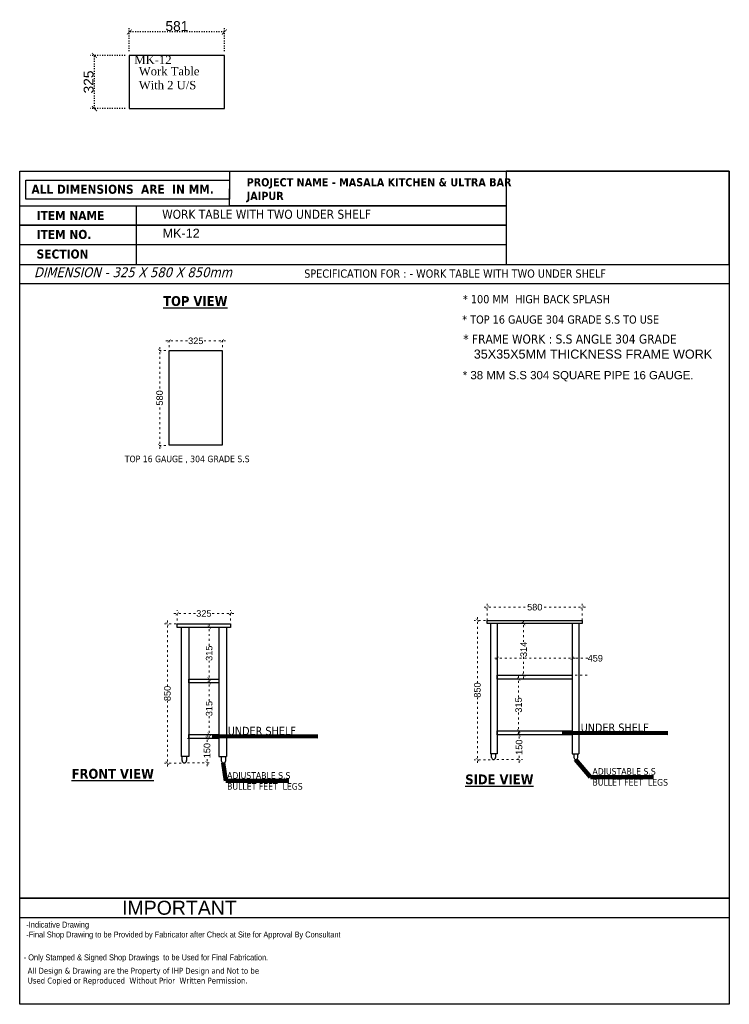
# Model space of a CAD drawing. Header units: millimetres. Extents: x 508219 to 745096, y 311341 to 352167.
# Tile 32 of 47: x 550945 to 555278, y 335450 to 341456. Entities that reach past the tile are written whole.
import ezdxf

# ---------------------------------------------------------------- set-up
doc = ezdxf.new("R2010")
doc.units = ezdxf.units.MM
doc.header["$PDMODE"] = 34
doc.linetypes.add('ACAD_ISO03W100', pattern=[30, 12, -18])
doc.layers.get('0').update_dxf_attribs({"color": 252})
doc.layers.add('A-ANNO-DIMS-30', color=7, linetype='Continuous')
doc.layers.add('EQUIPMENT', color=103, linetype='Continuous')
doc.layers.add('Equipment Name', color=7, linetype='Continuous', lineweight=0)
doc.styles.add('CKD_Dimension Text', font='BOOKOSI.TTF')
doc.styles.add('ro', font='romans.shx')
doc.styles.get("Standard").update_dxf_attribs({"font": 'arial.ttf'})
doc.styles.add('style1', font='txt.shx')
doc.styles.add('style12', font='BOOKOSI.TTF')
doc.dimstyles.new('DIM-30', dxfattribs={"dimtxt": 60, "dimasz": 30, "dimexe": 25, "dimexo": 25, "dimgap": 5, "dimtad": 1, "dimdec": 0, "dimzin": 0, "dimdsep": 46, "dimtxsty": 'Standard', "dimblk": 'ARCHTICK', "dimcen": 0.09, "dimclrd": 8, "dimclre": 8, "dimclrt": 256, "dimadec": 0, "dimazin": 0, "dimtfac": 1, "dimtdec": 0, "dimtofl": 0, "dimtmove": 0, "dimatfit": 3, "dimfxl": 0, "dimtolj": 1, "dimtzin": 0, "dimlwd": -1, "dimlwe": -1, "dimarcsym": 0})
doc.dimstyles.new('DMI (AB)', dxfattribs={"dimtxt": 60, "dimasz": 40, "dimexe": 12, "dimexo": 25, "dimgap": 1, "dimtad": 0, "dimdec": 0, "dimtxsty": 'ro', "dimblk": 'OPEN30', "dimcen": 1, "dimadec": 0, "dimazin": 0, "dimtfac": 1, "dimtdec": 0, "dimtmove": 0, "dimatfit": 3, "dimldrblk": 'OPEN30', "dimfxl": 0, "dimlwd": 15, "dimlwe": 15, "dimarcsym": 0})
doc.dimstyles.new('ISO-25', dxfattribs={"dimtxt": 40, "dimasz": 20, "dimexe": 20, "dimexo": 20, "dimtad": 0, "dimdec": 0, "dimdsep": 46, "dimtxsty": 'Standard', "dimblk": 'ARCHTICK', "dimcen": 2.5, "dimdle": 20, "dimadec": 0, "dimazin": 0, "dimtfac": 1, "dimtdec": 0, "dimtmove": 0, "dimatfit": 3, "dimfxl": 0, "dimlwd": 5, "dimlwe": 5, "dimarcsym": 0})
doc.dimstyles.get("Standard").update_dxf_attribs({"dimtxt": 0.18, "dimasz": 0.18, "dimexe": 0.18, "dimexo": 0.0625, "dimgap": 0.09, "dimtad": 0, "dimtih": 1, "dimtoh": 1, "dimdec": 4, "dimzin": 0, "dimdsep": 46, "dimtxsty": 'Standard', "dimcen": 0.09, "dimadec": 0, "dimazin": 0, "dimtfac": 1, "dimtdec": 4, "dimtofl": 0, "dimtmove": 0, "dimatfit": 3, "dimfxl": 0, "dimtolj": 1, "dimtzin": 0, "dimarcsym": 0})

# ---------------------------------------------------------------- blocks, each defined once
blk = doc.blocks.new('_ArchTick')
at = {"color": 0, "linetype": 'ByBlock', "const_width": 0.15}
blk.add_lwpolyline([(-0.5, -0.5), (0.5, 0.5)], dxfattribs=at)
blk = doc.blocks.new('*D327')
at = {"color": 0, "linetype": 'ACAD_ISO03W100', "lineweight": 5, "transparency": 16777216}
for p, q in [((551837.7204305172, 339438.7010180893), (551779.6426799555, 339438.7010180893)), ((551799.6426799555, 339458.7010180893), (551799.6426799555, 339193.4460726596)), ((551799.6426799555, 338838.7010180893), (551799.6426799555, 339103.9559635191)), ((551837.7204305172, 338858.7010180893), (551779.6426799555, 338858.7010180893))]:
    blk.add_line(p, q, dxfattribs=at)
at = {"layer": 'DEFPOINTS', "color": 0, "transparency": 16777216}
for p in [(551857.7204305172, 339438.7010180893), (551799.6426799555, 338858.7010180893), (551857.7204305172, 338858.7010180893)]:
    blk.add_point(p, dxfattribs=at)
at = {"color": 0, "lineweight": 5, "transparency": 16777216, "xscale": 20, "yscale": 20, "zscale": 20}
for p, rotation in [((551799.6426799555, 339438.7010180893), 90), ((551799.6426799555, 338858.7010180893), 270)]:
    blk.add_blockref('_ArchTick', p, dxfattribs=dict(at, rotation=rotation))
at = {"color": 0, "transparency": 16777216, "insert": (551799.6426799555, 339148.7010180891), "char_height": 40, "attachment_point": 5, "rotation": 90}
blk.add_mtext('580', dxfattribs=at)
blk = doc.blocks.new('*D334')
at = {"color": 0, "linetype": 'ACAD_ISO03W100', "lineweight": 5, "transparency": 16777216}
for p, q in [((551837.720430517, 339496.8387584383), (551975.110028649, 339496.8387584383)), ((551857.720430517, 339458.7010180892), (551857.720430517, 339516.8387584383)), ((552202.3990128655, 339496.8387584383), (552065.0094147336, 339496.8387584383)), ((552182.3990128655, 339458.7010180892), (552182.3990128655, 339516.8387584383))]:
    blk.add_line(p, q, dxfattribs=at)
at = {"layer": 'DEFPOINTS', "color": 0, "transparency": 16777216}
for p in [(551857.720430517, 339496.8387584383), (551857.720430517, 339438.7010180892), (552182.3990128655, 339438.7010180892)]:
    blk.add_point(p, dxfattribs=at)
at = {"color": 0, "lineweight": 5, "transparency": 16777216, "xscale": 20, "yscale": 20, "zscale": 20, "rotation": 180}
blk.add_blockref('_ArchTick', (551857.720430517, 339496.8387584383), dxfattribs=at)
at = {"color": 0, "lineweight": 5, "transparency": 16777216, "xscale": 20, "yscale": 20, "zscale": 20}
blk.add_blockref('_ArchTick', (552182.3990128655, 339496.8387584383), dxfattribs=at)
at = {"color": 0, "transparency": 16777216, "insert": (552020.0597216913, 339496.8387584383), "char_height": 40, "attachment_point": 5}
blk.add_mtext('325', dxfattribs=at)
blk = doc.blocks.new('_Open30')
at = {"color": 0, "linetype": 'ByBlock', "lineweight": -2}
for p, q in [((-1, 0.26794919), (0, 0)), ((0, 0), (-1, -0.26794919)), ((0, 0), (-1, 0))]:
    blk.add_line(p, q, dxfattribs=at)
blk = doc.blocks.new('*D335')
at = {"color": 0, "linetype": 'ACAD_ISO03W100', "lineweight": 5, "transparency": 16777216}
for p, q in [((553739.6232946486, 337811.8730721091), (553739.6232946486, 337411.6541595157)), ((553818.1233898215, 337791.8730721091), (553719.6232946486, 337791.8730721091)), ((553739.6232946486, 336921.8905675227), (553739.6232946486, 337322.1094801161)), ((553818.1233898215, 336941.8905675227), (553719.6232946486, 336941.8905675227))]:
    blk.add_line(p, q, dxfattribs=at)
at = {"layer": 'DEFPOINTS', "color": 0, "transparency": 16777216}
for p in [(553739.6232946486, 337791.8730721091), (553838.1233898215, 337791.8730721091), (553838.1233898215, 336941.8905675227)]:
    blk.add_point(p, dxfattribs=at)
at = {"color": 0, "lineweight": 5, "transparency": 16777216, "xscale": 20, "yscale": 20, "zscale": 20}
for p, rotation in [((553739.6232946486, 337791.8730721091), 90), ((553739.6232946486, 336941.8905675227), 270)]:
    blk.add_blockref('_ArchTick', p, dxfattribs=dict(at, rotation=rotation))
at = {"color": 0, "transparency": 16777216, "insert": (553739.6232946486, 337366.8818198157), "char_height": 40, "attachment_point": 5, "rotation": 90}
blk.add_mtext('850', dxfattribs=at)
blk = doc.blocks.new('*D328')
at = {"color": 0, "linetype": 'ACAD_ISO03W100', "lineweight": 5, "transparency": 16777216}
for p, q in [((553780.1132038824, 337872.1083806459), (554045.2074404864, 337872.1083806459)), ((553800.1132038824, 337791.8793653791), (553800.1132038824, 337892.1083806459)), ((554399.7917862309, 337872.1083806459), (554134.6975496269, 337872.1083806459)), ((554379.7917862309, 337791.8793653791), (554379.7917862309, 337892.1083806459))]:
    blk.add_line(p, q, dxfattribs=at)
at = {"layer": 'DEFPOINTS', "color": 0, "transparency": 16777216}
for p in [(553800.1132038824, 337872.1083806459), (553800.1132038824, 337771.8793653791), (554379.7917862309, 337771.8793653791)]:
    blk.add_point(p, dxfattribs=at)
at = {"color": 0, "lineweight": 5, "transparency": 16777216, "xscale": 20, "yscale": 20, "zscale": 20, "rotation": 180}
blk.add_blockref('_ArchTick', (553800.1132038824, 337872.1083806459), dxfattribs=at)
at = {"color": 0, "lineweight": 5, "transparency": 16777216, "xscale": 20, "yscale": 20, "zscale": 20}
blk.add_blockref('_ArchTick', (554379.7917862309, 337872.1083806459), dxfattribs=at)
at = {"color": 0, "transparency": 16777216, "insert": (554089.9524950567, 337872.1083806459), "char_height": 40, "attachment_point": 5}
blk.add_mtext('580', dxfattribs=at)
blk = doc.blocks.new('*D329')
at = {"color": 0, "linetype": 'ACAD_ISO03W100', "lineweight": 5, "transparency": 16777216}
for p, q in [((551930.0697625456, 337770.6711995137), (551826.9257582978, 337770.6711995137)), ((551846.9257582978, 337790.6711995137), (551846.9257582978, 337390.6743084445)), ((551846.9257582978, 336901.1327379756), (551846.9257582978, 337301.1296290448)), ((551930.0697625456, 336921.1327379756), (551826.9257582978, 336921.1327379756))]:
    blk.add_line(p, q, dxfattribs=at)
at = {"layer": 'DEFPOINTS', "color": 0, "transparency": 16777216}
for p in [(551846.9257582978, 337770.6711995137), (551950.0697625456, 337770.6711995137), (551950.0697625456, 336921.1327379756)]:
    blk.add_point(p, dxfattribs=at)
at = {"color": 0, "lineweight": 5, "transparency": 16777216, "xscale": 20, "yscale": 20, "zscale": 20}
for p, rotation in [((551846.9257582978, 337770.6711995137), 90), ((551846.9257582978, 336921.1327379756), 270)]:
    blk.add_blockref('_ArchTick', p, dxfattribs=dict(at, rotation=rotation))
at = {"color": 0, "transparency": 16777216, "insert": (551846.9257582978, 337345.9019687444), "char_height": 40, "attachment_point": 5, "rotation": 90}
blk.add_mtext('850', dxfattribs=at)
blk = doc.blocks.new('*D330')
at = {"color": 0, "linetype": 'ACAD_ISO03W100', "lineweight": 5, "transparency": 16777216}
for p, q in [((551886.9716336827, 337833.6520464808), (552024.5219406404, 337833.6520464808)), ((551906.9716336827, 337790.6711995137), (551906.9716336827, 337853.6520464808)), ((552251.9716336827, 337833.6520464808), (552114.421326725, 337833.6520464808)), ((552231.9716336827, 337790.6711995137), (552231.9716336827, 337853.6520464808))]:
    blk.add_line(p, q, dxfattribs=at)
at = {"layer": 'DEFPOINTS', "color": 0, "transparency": 16777216}
for p in [(551906.9716336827, 337833.6520464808), (551906.9716336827, 337770.6711995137), (552231.9716336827, 337770.6711995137)]:
    blk.add_point(p, dxfattribs=at)
at = {"color": 0, "lineweight": 5, "transparency": 16777216, "xscale": 20, "yscale": 20, "zscale": 20, "rotation": 180}
blk.add_blockref('_ArchTick', (551906.9716336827, 337833.6520464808), dxfattribs=at)
at = {"color": 0, "lineweight": 5, "transparency": 16777216, "xscale": 20, "yscale": 20, "zscale": 20}
blk.add_blockref('_ArchTick', (552231.9716336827, 337833.6520464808), dxfattribs=at)
at = {"color": 0, "transparency": 16777216, "insert": (552069.4716336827, 337833.6520464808), "char_height": 40, "attachment_point": 5}
blk.add_mtext('325', dxfattribs=at)
blk = doc.blocks.new('*D336')
at = {"color": 0, "linetype": 'ACAD_ISO03W100', "lineweight": 5, "transparency": 16777216}
for p, q in [((553991.4017958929, 337453.3849664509), (553991.4017958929, 337320.5874600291)), ((554189.6132038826, 337433.3849664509), (553971.4017958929, 337433.3849664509)), ((553991.4017958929, 337097.8905675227), (553991.4017958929, 337230.6880739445)), ((554069.4524950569, 337117.8905675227), (553971.4017958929, 337117.8905675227))]:
    blk.add_line(p, q, dxfattribs=at)
at = {"layer": 'DEFPOINTS', "color": 0, "transparency": 16777216}
for p in [(553991.4017958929, 337433.3849664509), (554209.6132038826, 337433.3849664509), (554089.4524950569, 337117.8905675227)]:
    blk.add_point(p, dxfattribs=at)
at = {"color": 0, "lineweight": 5, "transparency": 16777216, "xscale": 20, "yscale": 20, "zscale": 20}
for p, rotation in [((553991.4017958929, 337433.3849664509), 90), ((553991.4017958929, 337117.8905675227), 270)]:
    blk.add_blockref('_ArchTick', p, dxfattribs=dict(at, rotation=rotation))
at = {"color": 0, "transparency": 16777216, "insert": (553991.4017958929, 337275.6377669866), "char_height": 40, "attachment_point": 5, "rotation": 90}
blk.add_mtext('315', dxfattribs=at)
blk = doc.blocks.new('*D337')
at = {"color": 0, "linetype": 'ACAD_ISO03W100', "lineweight": 5, "transparency": 16777216}
for p, q in [((554069.4524950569, 337771.8793653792), (554001.9054705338, 337771.8793653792)), ((554021.9054705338, 337791.8793653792), (554021.9054705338, 337659.3499353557)), ((554021.9054705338, 337437.3849664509), (554021.9054705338, 337569.9143964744)), ((554408.9488204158, 337457.3849664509), (554001.9054705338, 337457.3849664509))]:
    blk.add_line(p, q, dxfattribs=at)
at = {"layer": 'DEFPOINTS', "color": 0, "transparency": 16777216}
for p in [(554021.9054705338, 337771.8793653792), (554089.4524950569, 337771.8793653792), (554428.9488204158, 337457.3849664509)]:
    blk.add_point(p, dxfattribs=at)
at = {"color": 0, "lineweight": 5, "transparency": 16777216, "xscale": 20, "yscale": 20, "zscale": 20}
for p, rotation in [((554021.9054705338, 337771.8793653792), 90), ((554021.9054705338, 337457.3849664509), 270)]:
    blk.add_blockref('_ArchTick', p, dxfattribs=dict(at, rotation=rotation))
at = {"color": 0, "transparency": 16777216, "insert": (554021.9054705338, 337614.6321659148), "char_height": 40, "attachment_point": 5, "rotation": 90}
blk.add_mtext('314', dxfattribs=at)
blk = doc.blocks.new('*D331')
at = {"color": 0, "linetype": 'ACAD_ISO03W100', "lineweight": 5, "transparency": 16777216}
for p, q in [((552087.0100952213, 337748.5942764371), (552081.9116252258, 337748.5942764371)), ((552101.9116252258, 337768.5942764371), (552101.9116252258, 337636.1785848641)), ((552101.9116252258, 337413.8635072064), (552101.9116252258, 337546.2791987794))]:
    blk.add_line(p, q, dxfattribs=at)
at = {"layer": 'DEFPOINTS', "color": 0, "transparency": 16777216}
for p in [(552101.9116252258, 337748.5942764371), (552107.0100952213, 337748.5942764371), (552101.9116252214, 337433.8635072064)]:
    blk.add_point(p, dxfattribs=at)
at = {"color": 0, "lineweight": 5, "transparency": 16777216, "xscale": 20, "yscale": 20, "zscale": 20}
for p, rotation in [((552101.9116252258, 337748.5942764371), 90), ((552101.9116252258, 337433.8635072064), 270)]:
    blk.add_blockref('_ArchTick', p, dxfattribs=dict(at, rotation=rotation))
at = {"color": 0, "transparency": 16777216, "insert": (552101.9116252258, 337591.2288918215), "char_height": 40, "attachment_point": 5, "rotation": 90}
blk.add_mtext('315', dxfattribs=at)
blk = doc.blocks.new('*D338')
at = {"color": 0, "linetype": 'ACAD_ISO03W100', "lineweight": 5, "transparency": 16777216}
for p, q in [((552101.911625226, 337430.8635072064), (552101.911625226, 337298.4478156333)), ((552101.911625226, 337076.1327379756), (552101.911625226, 337208.5484295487)), ((552089.5100952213, 337096.1327379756), (552121.911625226, 337096.1327379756))]:
    blk.add_line(p, q, dxfattribs=at)
at = {"layer": 'DEFPOINTS', "color": 0, "transparency": 16777216}
for p in [(552101.9116252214, 337410.8635072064), (552069.5100952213, 337096.1327379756), (552101.911625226, 337096.1327379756)]:
    blk.add_point(p, dxfattribs=at)
at = {"color": 0, "lineweight": 5, "transparency": 16777216, "xscale": 20, "yscale": 20, "zscale": 20}
for p, rotation in [((552101.911625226, 337410.8635072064), 90), ((552101.911625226, 337096.1327379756), 270)]:
    blk.add_blockref('_ArchTick', p, dxfattribs=dict(at, rotation=rotation))
at = {"color": 0, "transparency": 16777216, "insert": (552101.911625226, 337253.4981225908), "char_height": 40, "attachment_point": 5, "rotation": 90}
blk.add_mtext('315', dxfattribs=at)
blk = doc.blocks.new('*D332')
at = {"color": 0, "linetype": 'ACAD_ISO03W100', "lineweight": 5, "transparency": 16777216}
for p, q in [((552088.8486401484, 337092.1327379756), (552088.8486401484, 337039.9951186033)), ((551970.0697625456, 337072.1327379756), (552108.8486401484, 337072.1327379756)), ((551970.0697625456, 336922.1327379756), (552108.8486401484, 336922.1327379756)), ((552088.8486401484, 336902.1327379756), (552088.8486401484, 336954.2703573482))]:
    blk.add_line(p, q, dxfattribs=at)
at = {"layer": 'DEFPOINTS', "color": 0, "transparency": 16777216}
for p in [(551950.0697625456, 337072.1327379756), (552088.8486401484, 337072.1327379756), (551950.0697625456, 336922.1327379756)]:
    blk.add_point(p, dxfattribs=at)
at = {"color": 0, "lineweight": 5, "transparency": 16777216, "xscale": 20, "yscale": 20, "zscale": 20}
for p, rotation in [((552088.8486401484, 337072.1327379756), 90), ((552088.8486401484, 336922.1327379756), 270)]:
    blk.add_blockref('_ArchTick', p, dxfattribs=dict(at, rotation=rotation))
at = {"color": 0, "transparency": 16777216, "insert": (552088.8486401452, 336997.1327379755), "char_height": 40, "attachment_point": 5, "rotation": 90}
blk.add_mtext('150', dxfattribs=at)
blk = doc.blocks.new('*D333')
at = {"color": 0, "linetype": 'ACAD_ISO03W100', "lineweight": 5, "transparency": 16777216}
for p, q in [((553858.1233898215, 337092.8905675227), (554014.2831628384, 337092.8905675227)), ((553994.2831628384, 337112.8905675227), (553994.2831628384, 337060.7529481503)), ((553994.2831628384, 336922.8905675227), (553994.2831628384, 336975.0281868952)), ((553858.1233898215, 336942.8905675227), (554014.2831628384, 336942.8905675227))]:
    blk.add_line(p, q, dxfattribs=at)
at = {"layer": 'DEFPOINTS', "color": 0, "transparency": 16777216}
for p in [(553838.1233898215, 337092.8905675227), (553994.2831628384, 337092.8905675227), (553838.1233898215, 336942.8905675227)]:
    blk.add_point(p, dxfattribs=at)
at = {"color": 0, "lineweight": 5, "transparency": 16777216, "xscale": 20, "yscale": 20, "zscale": 20}
for p, rotation in [((553994.2831628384, 337092.8905675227), 90), ((553994.2831628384, 336942.8905675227), 270)]:
    blk.add_blockref('_ArchTick', p, dxfattribs=dict(at, rotation=rotation))
at = {"color": 0, "transparency": 16777216, "insert": (553994.2831628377, 337017.8905675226), "char_height": 40, "attachment_point": 5, "rotation": 90}
blk.add_mtext('150', dxfattribs=at)
blk = doc.blocks.new('*D339')
at = {"color": 0, "linetype": 'ACAD_ISO03W100', "lineweight": 5, "transparency": 16777216}
for p, q in [((554338.8106660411, 337560.2517694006), (553840.0943240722, 337560.2517694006)), ((553860.0943240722, 337557.4493422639), (553860.0943240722, 337540.2517694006)), ((554413.7933886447, 337560.2517694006), (554318.8106660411, 337560.2517694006)), ((554318.8106660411, 337557.4493422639), (554318.8106660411, 337540.2517694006))]:
    blk.add_line(p, q, dxfattribs=at)
at = {"layer": 'DEFPOINTS', "color": 0, "transparency": 16777216}
for p in [(553860.0943240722, 337577.4493422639), (554318.8106660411, 337577.4493422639), (553860.0943240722, 337560.2517694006)]:
    blk.add_point(p, dxfattribs=at)
at = {"color": 0, "lineweight": 5, "transparency": 16777216, "xscale": 20, "yscale": 20, "zscale": 20, "rotation": 180}
blk.add_blockref('_ArchTick', (553860.0943240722, 337560.2517694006), dxfattribs=at)
at = {"color": 0, "lineweight": 5, "transparency": 16777216, "xscale": 20, "yscale": 20, "zscale": 20}
blk.add_blockref('_ArchTick', (554318.8106660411, 337560.2517694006), dxfattribs=at)
at = {"color": 0, "transparency": 16777216, "insert": (554459.4524950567, 337560.2517694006), "char_height": 40, "attachment_point": 5}
blk.add_mtext('459', dxfattribs=at)
blk = doc.blocks.new('*D340')
at = {"layer": 'A-ANNO-DIMS-30', "color": 8, "linetype": 'ACAD_ISO03W100', "ltscale": 0.5, "transparency": 16777216}
for p, q in [((551614.279242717, 341263.4365299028), (551614.279242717, 341406.0997935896)), ((552195.3684888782, 341381.0997935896), (551614.279242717, 341381.0997935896)), ((552195.3684888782, 341263.4365299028), (552195.3684888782, 341406.0997935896))]:
    blk.add_line(p, q, dxfattribs=at)
at = {"layer": 'DEFPOINTS', "color": 0, "ltscale": 0.5, "transparency": 16777216}
for p in [(551614.279242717, 341381.0997935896), (551614.279242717, 341238.4365299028), (552195.3684888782, 341238.4365299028)]:
    blk.add_point(p, dxfattribs=at)
at = {"layer": 'A-ANNO-DIMS-30', "color": 8, "ltscale": 0.5, "transparency": 16777216, "xscale": 30, "yscale": 30, "zscale": 30, "rotation": 180}
blk.add_blockref('_ArchTick', (551614.279242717, 341381.0997935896), dxfattribs=at)
at = {"layer": 'A-ANNO-DIMS-30', "color": 8, "ltscale": 0.5, "transparency": 16777216, "xscale": 30, "yscale": 30, "zscale": 30}
blk.add_blockref('_ArchTick', (552195.3684888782, 341381.0997935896), dxfattribs=at)
at = {"layer": 'A-ANNO-DIMS-30', "ltscale": 0.5, "transparency": 16777216, "insert": (551904.8238657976, 341416.7341728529), "char_height": 60, "attachment_point": 5}
blk.add_mtext('\\A1;581', dxfattribs=at)
blk = doc.blocks.new('*D341')
at = {"layer": 'A-ANNO-DIMS-30', "color": 8, "linetype": 'ACAD_ISO03W100', "ltscale": 0.5, "transparency": 16777216}
for p, q in [((551589.2792427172, 341238.4365299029), (551376.5541505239, 341238.4365299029)), ((551401.5541505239, 340913.4365299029), (551401.5541505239, 341238.4365299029)), ((551589.2792427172, 340913.4365299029), (551376.5541505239, 340913.4365299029))]:
    blk.add_line(p, q, dxfattribs=at)
at = {"layer": 'DEFPOINTS', "color": 0, "ltscale": 0.5, "transparency": 16777216}
for p in [(551401.5541505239, 341238.4365299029), (551614.2792427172, 341238.4365299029), (551614.2792427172, 340913.4365299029)]:
    blk.add_point(p, dxfattribs=at)
at = {"layer": 'A-ANNO-DIMS-30', "color": 8, "ltscale": 0.5, "transparency": 16777216, "xscale": 30, "yscale": 30, "zscale": 30}
for p, rotation in [((551401.5541505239, 341238.4365299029), 90), ((551401.5541505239, 340913.4365299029), 270)]:
    blk.add_blockref('_ArchTick', p, dxfattribs=dict(at, rotation=rotation))
at = {"layer": 'A-ANNO-DIMS-30', "ltscale": 0.5, "transparency": 16777216, "insert": (551365.8993074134, 341075.9365299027), "char_height": 60, "attachment_point": 5, "rotation": 90}
blk.add_mtext('\\A1;325', dxfattribs=at)

msp = doc.modelspace()

# ---------------------------------------------------------------- linework, layer by layer
at = {"color": 5, "linetype": 'ByBlock'}
for p, q in [((551656.1001763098, 340321.2044993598), (551656.1001763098, 339963.3070492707)), ((555277.8586103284, 336096.5759683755), (550944.7800625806, 336096.5759683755)), ((552255.3751660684, 335977.2768183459), (550944.780735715, 335977.2768183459))]:
    msp.add_line(p, q, dxfattribs=at)
at = {"color": 6, "linetype": 'ByBlock'}
for p, q in [((553860.0943240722, 336977.279743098), (553820.1069106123, 336977.279743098)), ((554318.8106660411, 336977.279743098), (554358.798079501, 336977.279743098)), ((551977.2024029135, 336961.8250456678), (551931.0485567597, 336961.8250456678)), ((552161.8177875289, 336961.8250456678), (552207.9716336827, 336961.8250456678))]:
    msp.add_line(p, q, dxfattribs=at)
at = {"color": 5, "linetype": 'ByBlock'}
for points in [[(550944.7793894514, 340531.3401848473), (555277.8586103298, 340531.3401848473), (555277.8586103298, 335449.5952464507), (550944.7793894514, 335449.5952464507)], [(550944.7793894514, 340531.3401848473), (555277.8586103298, 340531.3401848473), (555277.8586103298, 335449.5952464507), (550944.7793894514, 335449.5952464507)], [(550944.7793894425, 340531.3401848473), (555277.8586103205, 340531.3401848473), (555277.8586103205, 335449.5952464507), (550944.7793894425, 335449.5952464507)], [(550944.7793894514, 340531.3401848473), (555277.8586103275, 340531.3401848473), (555277.8586103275, 335449.5952464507), (550944.7793894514, 335449.5952464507)], [(550944.7793894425, 340531.3401848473), (555277.8586103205, 340531.3401848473), (555277.8586103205, 335449.5952464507), (550944.7793894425, 335449.5952464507)], [(552227.0938011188, 340531.3401848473), (553914.4822297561, 340531.3391246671), (553914.4822297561, 340321.2044993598), (552226.4668751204, 340321.2044993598)], [(555277.8586103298, 340531.3391246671), (553914.4822297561, 340531.3391246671), (553914.4822297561, 339963.3063585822), (555277.8586103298, 339963.3063585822)], [(552226.4668751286, 340360.9937578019), (550983.3537008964, 340360.9937578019), (550983.3537008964, 340477.1858907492), (552226.4668751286, 340477.1858907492)], [(550944.7793894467, 340321.2044993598), (553914.4822297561, 340321.2044993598), (553914.4822297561, 340201.9053493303), (550944.7793894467, 340201.9053493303)], [(550944.7793894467, 340201.9053493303), (553914.4822297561, 340201.9053493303), (553914.4822297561, 340082.6061993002), (550944.7793894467, 340082.6061993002)], [(550944.7793894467, 339963.3070492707), (555277.8599565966, 339963.3070492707), (555277.8599565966, 339844.0078992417), (550944.7793894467, 339844.0078992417)], [(550944.780735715, 336096.5759683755), (555277.8586103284, 336096.5759683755), (555277.8586103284, 335977.2768183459), (550944.780735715, 335977.2768183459)]]:
    msp.add_lwpolyline(points, close=True, dxfattribs=at)
at = {"color": 6}
msp.add_lwpolyline([(552181.3990128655, 339438.7010180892), (552181.3990128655, 338859.7010180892), (551857.720430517, 338859.7010180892), (551857.720430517, 339438.7010180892)], close=True, dxfattribs=at)
at = {"color": 6, "linetype": 'ByBlock'}
for points in [[(551906.9716336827, 337770.6711995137), (552231.9716336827, 337770.6711995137), (552231.9716336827, 337748.594276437), (551906.9716336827, 337748.594276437)], [(553800.1132038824, 337791.873072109), (554378.7917862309, 337791.873072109), (554378.7917862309, 337771.8793653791), (553800.1132038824, 337771.8793653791)], [(553860.0943240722, 337457.3849664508), (554318.8106660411, 337457.3849664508), (554318.8106660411, 337432.3849664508), (553860.0943240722, 337432.3849664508)], [(551977.2024029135, 337433.8635072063), (552161.8177875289, 337433.8635072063), (552161.8177875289, 337410.8635072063), (551977.2024029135, 337410.8635072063)], [(551977.2024029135, 337096.1327379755), (552161.8177875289, 337096.1327379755), (552161.8177875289, 337072.1327379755), (551977.2024029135, 337072.1327379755)], [(553860.0943240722, 337117.8905675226), (554318.8106660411, 337117.8905675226), (554318.8106660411, 337092.8905675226), (553860.0943240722, 337092.8905675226)]]:
    msp.add_lwpolyline(points, close=True, dxfattribs=at)
for points in [[(551931.0485567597, 337747.594276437), (551931.0485567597, 336961.8250456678)], [(551977.2024029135, 337747.594276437), (551977.2024029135, 336961.8250456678)], [(552161.8177875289, 337747.594276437), (552161.8177875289, 336961.8250456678)], [(552207.9716336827, 337747.594276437), (552207.9716336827, 336961.8250456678)], [(553820.1069106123, 337771.8793653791), (553820.1069106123, 336977.279743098)], [(553860.0943240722, 337771.8793653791), (553860.0943240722, 336977.279743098)], [(554318.8106660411, 337771.8793653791), (554318.8106660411, 336977.279743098)], [(554358.798079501, 337771.8793653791), (554358.798079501, 336977.279743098)], [(553826.1271657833, 336954.8867915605), (553826.1271657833, 336977.279743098)], [(553850.1196138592, 336977.279743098), (553850.1196138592, 336954.8867915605)], [(554328.7853762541, 336977.279743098), (554328.7853762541, 336954.8867915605)], [(554352.77782433, 336954.8867915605), (554352.77782433, 336977.279743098)], [(551936.2236086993, 336935.9788918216), (551936.2236086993, 336961.8250456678)], [(551963.9159163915, 336961.8250456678), (551963.9159163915, 336935.9788918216)], [(552175.1042740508, 336961.8250456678), (552175.1042740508, 336935.9788918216)], [(552202.7965817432, 336935.9788918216), (552202.7965817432, 336961.8250456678)]]:
    msp.add_lwpolyline(points, dxfattribs=at)
for centre, radius in [((551950.0697625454, 336935.9788918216), 13.84615384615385), ((552188.950427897, 336935.9788918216), 13.84615384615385), ((553838.1233898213, 336954.8867915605), 11.99622403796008), ((554340.7816002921, 336954.8867915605), 11.99622403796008)]:
    msp.add_arc(centre, radius, 180, 0, dxfattribs=at)
at = {"layer": 'EQUIPMENT'}
msp.add_lwpolyline([(552195.3684888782, 340913.4365299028), (552195.3684888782, 341238.4365299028), (551614.279242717, 341238.4365299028), (551614.279242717, 340913.4365299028)], close=True, dxfattribs=at)

# ---------------------------------------------------------------- texts
at = {"color": 6, "linetype": 'ByBlock'}
msp.add_text('MK-12', height=55, dxfattribs=at).set_placement((551817.6808464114, 340126.191980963))
at = {"color": 5, "linetype": 'ByBlock', "attachment_point": 1, "style": 'style1'}
for s, insert, char_height, width in [('{\\fTahoma|b1|i0|c0|p34;ALL DIMENSIONS  ARE  IN MM.}', (551016.8322524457, 340449.3345279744), 55, 1687.990696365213), ('{\\fTahoma|b1|i0|c0|p34;PROJECT NAME - MASALA KITCHEN & ULTRA BAR JAIPUR }', (552330.62717959, 340489.3531158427), 50, 1687.990696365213), ('{\\fTahoma|b1|i0|c0|p34;ITEM NAME}', (551048.3333954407, 340289.112755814), 55, 1687.990696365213), ('{\\fTahoma|b1|i0|c0|p34;ITEM NO. }', (551048.3333954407, 340173.6892391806), 55, 1687.990696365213), ('{\\fTahoma|b1|i0|c0|p34;SECTION }', (551048.3333954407, 340054.1639449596), 55, 1687.990696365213), ('{\\fTechnic|b0|i0|c2|p2;-Indicative Drawing\\P-Final Shop Drawing to be Provided by Fabricator after Check at Site for Approval By Consultant}', (550985.3499241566, 335953.4613633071), 36, 1767.082790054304), ('{\\fTahoma|b0|i0|c0|p34;\\H1.44x;All Design & Drawing are the Property of IHP Design and Not to be Used Copied or Reproduced  Without Prior  Written Permission\\fTahoma|b1|i0|c0|p34;\\H0.69444x;. }', (550993.7760724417, 335672.2901347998), 25, 1481.326179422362)]:
    msp.add_mtext(s, dxfattribs=dict(at, insert=insert, char_height=char_height, width=width))
at = {"color": 6, "linetype": 'ByBlock', "attachment_point": 1}
for s, width, insert, char_height in [('{\\fTahoma|b0|i0|c0|p34;WORK TABLE WITH TWO UNDER SHELF}', 2586.43534150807, (551814.8055737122, 340296.6581419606), 55), ('{\\fTahoma|b1|i0|c0|p34;\\LTOP VIEW}', 1232.478260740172, (551820.7701072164, 339769.8146782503), 60), ('{\\fTahoma|b1|i0|c0|p34;\\LFRONT VIEW}', 1232.478260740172, (551261.7727329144, 336885.9766938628), 60), ('{\\fTahoma|b1|i0|c0|p34;\\LSIDE VIEW}', 1232.478260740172, (553665.3847702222, 336851.7988811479), 60)]:
    msp.add_mtext_dynamic_manual_height_columns(s, width=width, gutter_width=1, heights=[0], dxfattribs=dict(at, insert=insert, char_height=char_height))
at = {"color": 6, "linetype": 'ByBlock', "attachment_point": 1, "style": 'style1'}
for s, insert, char_height, width in [('{\\fTahoma|b0|i1|c0|p34;DIMENSION - 325 X 580 X 850mm }', (551032.2105477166, 339945.3473969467), 60, 1857.484623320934), ('{\\fTahoma|b0|i0|c0|p34;SPECIFICATION FOR : - WORK TABLE WITH TWO UNDER SHELF}', (552682.2859279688, 339932.2704696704), 50, 3378.655347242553), ('{\\fTahoma|b0|i0|c0|p34;* 100 MM  HIGH BACK SPLASH}', (553651.7419609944, 339776.2175694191), 50, 1528.985048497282), ('{\\fTahoma|b0|i0|c0|p34;* TOP 16 GAUGE 304 GRADE S.S TO USE}', (553647.5785016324, 339652.0574386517), 50, 1528.985048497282), ('{\\fTahoma|b0|i0|c0|p34;* FRAME WORK : S.S ANGLE 304 GRADE\\P\\fArial|b0|i0|c0|p34;   35X35X5MM THICKNESS FRAME WORK}', (553653.3822929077, 339535.4694342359), 55, 1687.990696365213), ('{\\fTahoma|b0|i0|c0|p34;TOP 16 GAUGE , 304 GRADE S.S ^I}', (551586.8692909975, 338796.6647118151), 40, 1448.518094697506), ('{\\fTahoma|b0|i0|c0|p34; UNDER SHELF  }', (554351.4660662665, 337162.2470023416), 50, 1129.829787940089), ('{\\fTahoma|b0|i0|c0|p34; UNDER SHELF }', (552196.7354471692, 337142.4196207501), 50, 1129.829787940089), ('{\\fTahoma|b0|i0|c0|p34;ADJUSTABLE S.S \\PBULLET FEET  LEGS}', (552211.4497693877, 336865.7482985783), 40, 850.492085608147), ('{\\fTahoma|b0|i0|c0|p34;ADJUSTABLE S.S \\PBULLET FEET  LEGS}', (554442.175002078, 336890.3864678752), 40, 850.492085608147)]:
    msp.add_mtext(s, dxfattribs=dict(at, insert=insert, char_height=char_height, width=width))
at = {"color": 6, "linetype": 'ByBlock', "insert": (553650.2900287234, 339312.6942761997), "char_height": 50, "width": 3529.693904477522, "attachment_point": 1}
msp.add_mtext('* 38 MM S.S 304 SQUARE PIPE 16 GAUGE.', dxfattribs=at)
at = {"color": 5, "linetype": 'ByBlock', "attachment_point": 1}
for s, insert, char_height, width in [('IMPORTANT', (551569.9530470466, 336081.3019800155), 85.16603982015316, 1210.304843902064), ('{\\fTechnic|b0|i0|c2|p2;- Only Stamped & Signed Shop Drawings  to be Used for Final Fabrication.}', (550969.4120844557, 335753.8097407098), 36, 1988.238406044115)]:
    msp.add_mtext(s, dxfattribs=dict(at, insert=insert, char_height=char_height, width=width))
at = {"layer": 'Equipment Name', "linetype": 'Continuous', "lineweight": 5, "ltscale": 25, "insert": (551645.3416590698, 341236.6376992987), "char_height": 51, "width": 228.5659139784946, "attachment_point": 1, "rotation": 359.9999999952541, "style": 'CKD_Dimension Text'}
msp.add_mtext('MK-12', dxfattribs=at)
at = {"layer": 'Equipment Name', "color": 0, "insert": (551672.2398748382, 341167.665694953), "char_height": 51, "width": 846.0578955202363, "attachment_point": 1, "style": 'style12'}
msp.add_mtext('Work Table\\PWith 2 U/S', dxfattribs=at)

# ---------------------------------------------------------------- dimensions: what is measured, and where the dimension line sits
at = {"color": 6}
for base, p1, p2, picture, middle in [((551857.720430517, 339496.8387584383), (552182.3990128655, 339438.7010180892), (551857.720430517, 339438.7010180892), '*D334', (552020.0597216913, 339496.8387584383)), ((553800.1132038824, 337872.1083806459), (554379.7917862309, 337771.8793653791), (553800.1132038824, 337771.8793653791), '*D328', (554089.9524950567, 337872.1083806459)), ((551906.9716336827, 337833.6520464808), (552231.9716336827, 337770.6711995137), (551906.9716336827, 337770.6711995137), '*D330', (552069.4716336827, 337833.6520464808))]:
    dim = msp.add_linear_dim(base=base, p1=p1, p2=p2, dimstyle='ISO-25', override={"dimtmove": 1}, dxfattribs=at)
    dim.commit()
    dim.dimension.update_dxf_attribs({"geometry": picture, "text_midpoint": middle})
for base, p1, p2, picture, middle in [((551799.6426799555, 338858.7010180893), (551857.720430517, 339438.7010180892), (551857.720430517, 338858.7010180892), '*D327', (551799.6426799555, 339148.7010180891)), ((553739.6232946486, 337791.8730721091), (553838.1233898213, 336941.8905675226), (553838.1233898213, 337791.873072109), '*D335', (553739.6232946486, 337366.8818198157)), ((551846.9257582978, 337770.6711995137), (551950.0697625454, 336921.1327379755), (551950.0697625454, 337770.6711995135), '*D329', (551846.9257582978, 337345.9019687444)), ((552101.9116252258, 337748.5942764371), (552101.9116252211, 337433.8635072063), (552107.0100952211, 337748.594276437), '*D331', (552101.9116252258, 337591.2288918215)), ((554021.9054705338, 337771.8793653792), (554428.9488204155, 337457.3849664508), (554089.4524950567, 337771.8793653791), '*D337', (554021.9054705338, 337614.6321659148)), ((553991.4017958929, 337433.3849664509), (554089.4524950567, 337117.8905675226), (554209.6132038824, 337433.3849664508), '*D336', (553991.4017958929, 337275.6377669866)), ((552101.911625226, 337096.1327379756), (552101.9116252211, 337410.8635072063), (552069.5100952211, 337096.1327379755), '*D338', (552101.911625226, 337253.4981225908))]:
    dim = msp.add_linear_dim(base=base, p1=p1, p2=p2, angle=90, dimstyle='ISO-25', override={"dimtmove": 1}, dxfattribs=at)
    dim.commit()
    dim.dimension.update_dxf_attribs({"geometry": picture, "text_midpoint": middle})
dim = msp.add_linear_dim(base=(553860.0943240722, 337560.2517694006), p1=(554318.8106660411, 337577.4493422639), p2=(553860.0943240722, 337577.4493422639), dimstyle='ISO-25', override={"dimtmove": 1}, dxfattribs=at)
dim.commit()
dim.dimension.update_dxf_attribs({"geometry": '*D339', "text_midpoint": (554459.4524950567, 337560.2517694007), "dimtype": 160})
for base, p1, p2, picture, middle in [((552088.8486401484, 337072.1327379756), (551950.0697625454, 336922.1327379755), (551950.0697625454, 337072.1327379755), '*D332', (552088.8486401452, 336997.1327379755)), ((553994.2831628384, 337092.8905675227), (553838.1233898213, 336942.8905675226), (553838.1233898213, 337092.8905675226), '*D333', (553994.2831628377, 337017.8905675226))]:
    dim = msp.add_linear_dim(base=base, p1=p1, p2=p2, angle=90, dimstyle='ISO-25', override={"dimtmove": 1}, dxfattribs=at)
    dim.commit()
    dim.dimension.update_dxf_attribs({"geometry": picture, "text_midpoint": middle, "dimtype": 160})
at = {"layer": 'A-ANNO-DIMS-30', "ltscale": 0.5}
dim = msp.add_linear_dim(base=(551614.279242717, 341381.0997935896), p1=(552195.3684888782, 341238.4365299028), p2=(551614.279242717, 341238.4365299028), dimstyle='DIM-30', override={"dimfxl": 100, "dimarcsym": 2}, dxfattribs=at)
dim.commit()
dim.dimension.update_dxf_attribs({"geometry": '*D340', "text_midpoint": (551904.8238657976, 341416.7341728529)})
dim = msp.add_linear_dim(base=(551401.5541505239, 341238.4365299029), p1=(551614.279242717, 340913.4365299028), p2=(551614.279242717, 341238.4365299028), angle=90, dimstyle='DIM-30', override={"dimfxl": 100, "dimarcsym": 2}, dxfattribs=at)
dim.commit()
dim.dimension.update_dxf_attribs({"geometry": '*D341', "text_midpoint": (551365.8993074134, 341075.9365299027)})

# ---------------------------------------------------------------- leaders
at = {"color": 6, "linetype": 'ByBlock'}
for points, dimstyle, override in [([(552120.9593945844, 337085.7989436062), (552764.9892069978, 337083.7710171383)], 'Standard', {"dimasz": 25, "dimexe": 0, "dimexo": 0, "dimgap": 25, "dimtad": 0, "dimclrd": 6, "dimclre": 0, "dimfxl": 0, "dimlwd": 65535, "dimarcsym": 1}), ([(554257.9432076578, 337105.3961620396), (554902.1053482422, 337103.6293909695)], 'Standard', {"dimasz": 25, "dimexe": 0, "dimexo": 0, "dimgap": 25, "dimtad": 0, "dimclrd": 6, "dimclre": 0, "dimfxl": 0, "dimlwd": 65535, "dimarcsym": 1}), ([(552187.804480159, 336922.5651421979), (552202.7319556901, 336813.8487741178), (552587.6372103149, 336813.8487741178)], 'DMI (AB)', {"dimasz": 25, "dimgap": 1, "dimtad": 0, "dimclrd": 6, "dimlwd": 65535}), ([(554339.6196850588, 336943.9260715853), (554430.5471605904, 336835.2097035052), (554815.4524152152, 336835.2097035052)], 'DMI (AB)', {"dimasz": 25, "dimgap": 1, "dimtad": 0, "dimclrd": 6, "dimlwd": 65535})]:
    msp.add_leader(points, dimstyle=dimstyle, override=override, dxfattribs=at)

doc.saveas('drawing.dxf')
